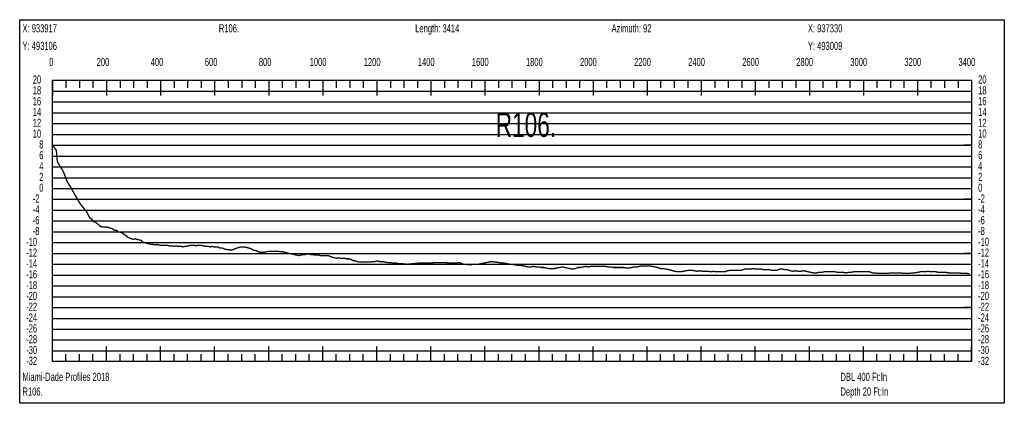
# Model space of a CAD drawing. Header units: inches. Extents: x 471865 to 538526, y 1054316 to 1102451.
# Tile 128 of 131: x 530844 to 534487, y 1095699 to 1097117. Entities that reach past the tile are written whole.
import ezdxf

# ---------------------------------------------------------------- set-up
doc = ezdxf.new("R2010")
doc.units = ezdxf.units.IN
doc.header["$MEASUREMENT"] = 0
for name, color, linetype in [('LABELS', 7, 'Continuous'), ('X_Gr1', 7, 'Continuous'), ('XSECTION', 7, 'Continuous')]:
    doc.layers.add(name, color=color, linetype=linetype)
doc.styles.get("Standard").update_dxf_attribs({"font": 'arial.ttf'})

msp = doc.modelspace()

# ---------------------------------------------------------------- linework, layer by layer
at = {"layer": 'X_Gr1', "color": 6, "linetype": 'Continuous', "lineweight": 18, "true_color": 0xff00ff, "transparency": 33554687, "const_width": 5}
msp.add_lwpolyline([(530966, 1096653.7), (530966, 1096653.7), (530979.9, 1096633.7), (530983.5, 1096592.5), (530993.1, 1096575.6), (531002.6, 1096561.9), (531010.2, 1096544.4), (531020.7, 1096516.9), (531033.2, 1096497.5), (531043.5, 1096478.7), (531056.8, 1096456), (531068.2, 1096436), (531082, 1096419.8), (531091.5, 1096408.3), (531103.1, 1096384.3), (531107.6, 1096382.9), (531113.1, 1096376.9), (531115.1, 1096372.9), (531119.3, 1096368.9), (531125.6, 1096368.9), (531127.8, 1096364.9), (531134.7, 1096360.9), (531137, 1096358.9), (531141.7, 1096352.9), (531148.4, 1096350.9), (531150.7, 1096350.9), (531158, 1096350.9), (531160.5, 1096350.9), (531165.6, 1096350.9), (531173.8, 1096348.9), (531176.7, 1096346.9), (531185.7, 1096344.9), (531188.8, 1096342.9), (531195, 1096338.9), (531204.8, 1096336.9), (531208.1, 1096332.9), (531218, 1096330.9), (531224.7, 1096328.9), (531228.1, 1096324.9), (531238.1, 1096318.9), (531241.5, 1096314.9), (531251.9, 1096308.9), (531258.9, 1096306.9), (531262.4, 1096304.9), (531272.8, 1096306.9), (531276.3, 1096304.9), (531287, 1096302.9), (531294.2, 1096300.9), (531297.7, 1096294.9), (531308.1, 1096292.9), (531311.6, 1096290.9), (531322.1, 1096288.9), (531329.1, 1096286.9), (531332.7, 1096286.9), (531343.6, 1096284.9), (531347.2, 1096284.9), (531357.6, 1096284.9), (531364.3, 1096282.9), (531367.7, 1096282.9), (531377.3, 1096282.9), (531380.4, 1096282.9), (531390.1, 1096282.9), (531396.8, 1096280.9), (531400.2, 1096280.9), (531410.2, 1096280.9), (531413.5, 1096278.9), (531423.5, 1096280.9), (531430.1, 1096278.9), (531433.4, 1096278.9), (531443.1, 1096278.9), (531446.4, 1096276.9), (531456.6, 1096278.9), (531463.2, 1096278.9), (531466.6, 1096280.9), (531476.6, 1096282.9), (531479.9, 1096282.9), (531490.2, 1096282.9), (531496.8, 1096280.9), (531500.1, 1096282.9), (531509.7, 1096282.9), (531516.1, 1096282.9), (531522.4, 1096280.9), (531528.7, 1096280.9), (531532, 1096278.9), (531542, 1096278.9), (531548.8, 1096276.9), (531556, 1096278.9), (531563.4, 1096276.9), (531567.1, 1096276.9), (531577.8, 1096276.9), (531584.6, 1096272.9), (531591.9, 1096272.9), (531598.9, 1096270.9), (531602.4, 1096268.9), (531613.2, 1096266.9), (531620.3, 1096266.9), (531627.6, 1096264.9), (531634.5, 1096266.9), (531637.9, 1096268.9), (531648.3, 1096272.9), (531655.3, 1096274.9), (531662.3, 1096276.9), (531669.4, 1096276.9), (531673, 1096276.9), (531683.9, 1096274.9), (531691.1, 1096272.9), (531698.5, 1096270.9), (531705.5, 1096266.9), (531709.2, 1096264.9), (531720.1, 1096262.9), (531727.4, 1096258.9), (531734.9, 1096256.9), (531742.3, 1096256.9), (531746, 1096256.9), (531756.7, 1096258.9), (531763.6, 1096260.9), (531770.8, 1096260.9), (531778.1, 1096260.9), (531785.5, 1096260.9), (531792.8, 1096260.9), (531800.4, 1096260.9), (531808.7, 1096258.9), (531816.9, 1096258.9), (531825, 1096256.9), (531833.2, 1096254.9), (531841.6, 1096252.9), (531850.6, 1096250.9), (531859.7, 1096248.9), (531868.3, 1096246.9), (531876.5, 1096244.9), (531884.6, 1096246.9), (531892.7, 1096248.9), (531900.6, 1096248.9), (531908, 1096250.9), (531915, 1096250.9), (531921.6, 1096248.9), (531928.6, 1096248.9), (531935.3, 1096246.9), (531941.9, 1096246.9), (531948.9, 1096246.9), (531956, 1096244.9), (531963.6, 1096244.9), (531970.9, 1096244.9), (531978.5, 1096244.9), (531986.3, 1096244.9), (531993.9, 1096240.9), (532001.5, 1096238.9), (532009.2, 1096236.9), (532016.9, 1096234.9), (532024.3, 1096236.9), (532031.3, 1096234.9), (532039, 1096234.9), (532046.8, 1096234.9), (532054.4, 1096232.9), (532062.4, 1096232.9), (532070, 1096230.9), (532077.5, 1096226.9), (532085.1, 1096224.9), (532093, 1096222.9), (532100.6, 1096220.9), (532108.6, 1096220.9), (532117.4, 1096220.9), (532125.8, 1096220.9), (532133.5, 1096220.9), (532141.4, 1096220.9), (532149.6, 1096222.9), (532158.5, 1096222.9), (532167.2, 1096224.9), (532176.4, 1096222.9), (532185.9, 1096222.9), (532195.5, 1096220.9), (532205.9, 1096218.9), (532216.6, 1096218.9), (532227.1, 1096216.9), (532237.3, 1096216.9), (532247.3, 1096214.9), (532257.8, 1096214.9), (532278.6, 1096212.9), (532298.7, 1096214.9), (532318.9, 1096216.9), (532328.9, 1096216.9), (532338.8, 1096216.9), (532348.3, 1096216.9), (532357.9, 1096216.9), (532367.3, 1096216.9), (532376.5, 1096218.9), (532385.8, 1096218.9), (532395.1, 1096218.9), (532404.6, 1096218.9), (532413.5, 1096218.9), (532422, 1096218.9), (532430.9, 1096216.9), (532439.9, 1096216.9), (532449.2, 1096216.9), (532458.4, 1096216.9), (532467.5, 1096218.9), (532476.9, 1096216.9), (532486.1, 1096212.9), (532495.4, 1096212.9), (532504.7, 1096210.9), (532513.8, 1096210.9), (532522.9, 1096212.9), (532532.2, 1096212.9), (532541.5, 1096212.9), (532551.1, 1096214.9), (532560.6, 1096216.9), (532569.8, 1096218.9), (532579, 1096220.9), (532588.8, 1096222.9), (532598.5, 1096220.9), (532608.1, 1096220.9), (532618, 1096218.9), (532627.7, 1096216.9), (532637.7, 1096216.9), (532647.6, 1096214.9), (532657.4, 1096212.9), (532667, 1096212.9), (532676.6, 1096210.9), (532686.5, 1096208.9), (532696.4, 1096208.9), (532706.3, 1096206.9), (532716.1, 1096204.9), (532725.6, 1096202.9), (532735.5, 1096202.9), (532745, 1096204.9), (532754.3, 1096202.9), (532764, 1096202.9), (532773.6, 1096200.9), (532783.2, 1096200.9), (532792.8, 1096198.9), (532802.3, 1096196.9), (532811.9, 1096196.9), (532821.5, 1096196.9), (532831.3, 1096198.9), (532840.9, 1096200.9), (532850.6, 1096202.9), (532860.6, 1096200.9), (532870.3, 1096198.9), (532880.2, 1096196.9), (532889.9, 1096194.9), (532899.5, 1096196.9), (532909, 1096200.9), (532918.5, 1096200.9), (532928.5, 1096202.9), (532938.2, 1096204.9), (532947.5, 1096202.9), (532957, 1096204.9), (532966.4, 1096204.9), (532975.8, 1096204.9), (532984.8, 1096204.9), (532994.1, 1096204.9), (533003.6, 1096204.9), (533012.9, 1096204.9), (533022.3, 1096202.9), (533031.8, 1096202.9), (533041.3, 1096200.9), (533050.7, 1096200.9), (533060.1, 1096200.9), (533069.7, 1096200.9), (533079.3, 1096200.9), (533089.1, 1096198.9), (533098.8, 1096198.9), (533108.1, 1096200.9), (533117.6, 1096202.9), (533127.2, 1096202.9), (533136.8, 1096204.9), (533146.3, 1096206.9), (533155.6, 1096206.9), (533165.5, 1096206.9), (533175.3, 1096206.9), (533185, 1096204.9), (533194.6, 1096202.9), (533204.3, 1096200.9), (533214.8, 1096196.9), (533225.4, 1096196.9), (533235.9, 1096194.9), (533246.4, 1096192.9), (533267.3, 1096186.9), (533278, 1096184.9), (533288.7, 1096184.9), (533299.4, 1096186.9), (533309.6, 1096188.9), (533320, 1096190.9), (533330.3, 1096190.9), (533340.4, 1096188.9), (533350.1, 1096186.9), (533359.8, 1096188.9), (533370.1, 1096186.9), (533380.3, 1096186.9), (533390.6, 1096186.9), (533400.9, 1096184.9), (533411.2, 1096186.9), (533421.5, 1096184.9), (533432.1, 1096184.9), (533442.6, 1096184.9), (533453.2, 1096184.9), (533463.6, 1096188.9), (533474.2, 1096190.9), (533484.7, 1096190.9), (533495.2, 1096190.9), (533505.6, 1096190.9), (533515.6, 1096190.9), (533525.9, 1096194.9), (533536.3, 1096194.9), (533546.5, 1096194.9), (533556.7, 1096196.9), (533566.9, 1096194.9), (533577, 1096194.9), (533587.1, 1096194.9), (533596.9, 1096192.9), (533606.9, 1096192.9), (533616.6, 1096192.9), (533626.4, 1096190.9), (533636.2, 1096190.9), (533646.1, 1096190.9), (533656, 1096194.9), (533665.8, 1096194.9), (533675.7, 1096192.9), (533685.1, 1096192.9), (533694.6, 1096188.9), (533704.2, 1096186.9), (533713.7, 1096188.9), (533723.5, 1096186.9), (533733.4, 1096186.9), (533743.5, 1096188.9), (533753.1, 1096186.9), (533762, 1096184.9), (533771.5, 1096182.9), (533781.2, 1096180.9), (533790.9, 1096180.9), (533800.7, 1096182.9), (533810.4, 1096182.9), (533820.5, 1096184.9), (533830.5, 1096184.9), (533840.5, 1096184.9), (533850.5, 1096184.9), (533860.3, 1096184.9), (533870.6, 1096182.9), (533880.6, 1096182.9), (533890.2, 1096182.9), (533900.1, 1096180.9), (533909.9, 1096182.9), (533919.5, 1096182.9), (533929.3, 1096184.9), (533939.2, 1096184.9), (533949.2, 1096184.9), (533959.1, 1096184.9), (533968.9, 1096184.9), (533978.9, 1096184.9), (533988.8, 1096184.9), (533998.6, 1096180.9), (534008.4, 1096180.9), (534018.1, 1096178.9), (534027.7, 1096178.9), (534037.4, 1096178.9), (534047.1, 1096178.9), (534056.5, 1096178.9), (534066.3, 1096180.9), (534076.2, 1096180.9), (534086.1, 1096180.9), (534095.9, 1096180.9), (534105.5, 1096180.9), (534115.5, 1096178.9), (534125.3, 1096178.9), (534135.1, 1096178.9), (534145, 1096180.9), (534154.9, 1096180.9), (534165, 1096182.9), (534175, 1096184.9), (534184.7, 1096184.9), (534194.6, 1096184.9), (534204.3, 1096186.9), (534214.4, 1096184.9), (534224.5, 1096184.9), (534234.3, 1096184.9), (534244, 1096182.9), (534253.3, 1096182.9), (534262.6, 1096182.9), (534272, 1096182.9), (534281.5, 1096180.9), (534290.8, 1096180.9), (534300.4, 1096180.9), (534310.3, 1096180.9), (534320.2, 1096180.9), (534329.9, 1096178.9), (534339.5, 1096178.9), (534349.1, 1096178.9), (534359.2, 1096176.9)], dxfattribs=at)
at = {"layer": 'XSECTION', "color": 18, "linetype": 'Continuous', "true_color": 0x000000}
for points in [[(530844.3, 1097116.9), (534486.7, 1097116.9), (534486.7, 1095698.9), (530844.3, 1095698.9), (530844.3, 1097116.9)], [(530965.5, 1096892.9), (534365.5, 1096892.9), (534365.5, 1095852.9), (530965.5, 1095852.9), (530965.5, 1096892.9)], [(530965.5, 1096892.9), (530965.5, 1096836.5)], [(530965.5, 1096892.9), (530965.5, 1096836.5)], [(530965.5, 1096892.9), (530965.5, 1096864.9)], [(530965.5, 1096892.9), (530965.5, 1096864.9)], [(531015.5, 1096892.9), (531015.5, 1096864.9)], [(531065.5, 1096892.9), (531065.5, 1096864.9)], [(531115.5, 1096892.9), (531115.5, 1096864.9)], [(531165.5, 1096892.9), (531165.5, 1096836.5)], [(531165.5, 1096892.9), (531165.5, 1096864.9)], [(531215.5, 1096892.9), (531215.5, 1096864.9)], [(531265.5, 1096892.9), (531265.5, 1096864.9)], [(531315.5, 1096892.9), (531315.5, 1096864.9)], [(531365.5, 1096892.9), (531365.5, 1096836.5)], [(531365.5, 1096892.9), (531365.5, 1096864.9)], [(531415.5, 1096892.9), (531415.5, 1096864.9)], [(531465.5, 1096892.9), (531465.5, 1096864.9)], [(531515.5, 1096892.9), (531515.5, 1096864.9)], [(531565.5, 1096892.9), (531565.5, 1096836.5)], [(531565.5, 1096892.9), (531565.5, 1096864.9)], [(531615.5, 1096892.9), (531615.5, 1096864.9)], [(531665.5, 1096892.9), (531665.5, 1096864.9)], [(531715.5, 1096892.9), (531715.5, 1096864.9)], [(531765.5, 1096892.9), (531765.5, 1096836.5)], [(531765.5, 1096892.9), (531765.5, 1096864.9)], [(531815.5, 1096892.9), (531815.5, 1096864.9)], [(531865.5, 1096892.9), (531865.5, 1096864.9)], [(531915.5, 1096892.9), (531915.5, 1096864.9)], [(531965.5, 1096892.9), (531965.5, 1096836.5)], [(531965.5, 1096892.9), (531965.5, 1096864.9)], [(532015.5, 1096892.9), (532015.5, 1096864.9)], [(532065.5, 1096892.9), (532065.5, 1096864.9)], [(532115.5, 1096892.9), (532115.5, 1096864.9)], [(532165.5, 1096892.9), (532165.5, 1096836.5)], [(532165.5, 1096892.9), (532165.5, 1096864.9)], [(532215.5, 1096892.9), (532215.5, 1096864.9)], [(532265.5, 1096892.9), (532265.5, 1096864.9)], [(532315.5, 1096892.9), (532315.5, 1096864.9)], [(532365.5, 1096892.9), (532365.5, 1096836.5)], [(532365.5, 1096892.9), (532365.5, 1096864.9)], [(532415.5, 1096892.9), (532415.5, 1096864.9)], [(532465.5, 1096892.9), (532465.5, 1096864.9)], [(532515.5, 1096892.9), (532515.5, 1096864.9)], [(532565.5, 1096892.9), (532565.5, 1096836.5)], [(532565.5, 1096892.9), (532565.5, 1096864.9)], [(532615.5, 1096892.9), (532615.5, 1096864.9)], [(532665.5, 1096892.9), (532665.5, 1096864.9)], [(532715.5, 1096892.9), (532715.5, 1096864.9)], [(532765.5, 1096892.9), (532765.5, 1096836.5)], [(532765.5, 1096892.9), (532765.5, 1096864.9)], [(532815.5, 1096892.9), (532815.5, 1096864.9)], [(532865.5, 1096892.9), (532865.5, 1096864.9)], [(532915.5, 1096892.9), (532915.5, 1096864.9)], [(532965.5, 1096892.9), (532965.5, 1096836.5)], [(532965.5, 1096892.9), (532965.5, 1096864.9)], [(533015.5, 1096892.9), (533015.5, 1096864.9)], [(533065.5, 1096892.9), (533065.5, 1096864.9)], [(533115.5, 1096892.9), (533115.5, 1096864.9)], [(533165.5, 1096892.9), (533165.5, 1096836.5)], [(533165.5, 1096892.9), (533165.5, 1096864.9)], [(533215.5, 1096892.9), (533215.5, 1096864.9)], [(533265.5, 1096892.9), (533265.5, 1096864.9)], [(533315.5, 1096892.9), (533315.5, 1096864.9)], [(533365.5, 1096892.9), (533365.5, 1096836.5)], [(533365.5, 1096892.9), (533365.5, 1096864.9)], [(533415.5, 1096892.9), (533415.5, 1096864.9)], [(533465.5, 1096892.9), (533465.5, 1096864.9)], [(533515.5, 1096892.9), (533515.5, 1096864.9)], [(533565.5, 1096892.9), (533565.5, 1096836.5)], [(533565.5, 1096892.9), (533565.5, 1096864.9)], [(533615.5, 1096892.9), (533615.5, 1096864.9)], [(533665.5, 1096892.9), (533665.5, 1096864.9)], [(533715.5, 1096892.9), (533715.5, 1096864.9)], [(533765.5, 1096892.9), (533765.5, 1096836.5)], [(533765.5, 1096892.9), (533765.5, 1096864.9)], [(533815.5, 1096892.9), (533815.5, 1096864.9)], [(533865.5, 1096892.9), (533865.5, 1096864.9)], [(533915.5, 1096892.9), (533915.5, 1096864.9)], [(533965.5, 1096892.9), (533965.5, 1096836.5)], [(533965.5, 1096892.9), (533965.5, 1096864.9)], [(534015.5, 1096892.9), (534015.5, 1096864.9)], [(534065.5, 1096892.9), (534065.5, 1096864.9)], [(534115.5, 1096892.9), (534115.5, 1096864.9)], [(534165.5, 1096892.9), (534165.5, 1096836.5)], [(534165.5, 1096892.9), (534165.5, 1096864.9)], [(534215.5, 1096892.9), (534215.5, 1096864.9)], [(534265.5, 1096892.9), (534265.5, 1096864.9)], [(534315.5, 1096892.9), (534315.5, 1096864.9)], [(534365.5, 1096892.9), (534365.5, 1096836.5)], [(534365.5, 1096892.9), (534365.5, 1096864.9)], [(530965.5, 1096652.9), (530993.5, 1096652.9)], [(534365.5, 1096652.9), (534337.5, 1096652.9)], [(530965.5, 1096452.9), (530993.5, 1096452.9)], [(534365.5, 1096452.9), (534337.5, 1096452.9)], [(530965.5, 1096252.9), (530993.5, 1096252.9)], [(534365.5, 1096252.9), (534337.5, 1096252.9)], [(530965.5, 1096052.9), (530993.5, 1096052.9)], [(534365.5, 1096052.9), (534337.5, 1096052.9)], [(530965.5, 1095852.9), (530965.5, 1095909.3)], [(530965.5, 1095852.9), (530965.5, 1095909.3)], [(531165.5, 1095852.9), (531165.5, 1095909.3)], [(531365.5, 1095852.9), (531365.5, 1095909.3)], [(531565.5, 1095852.9), (531565.5, 1095909.3)], [(531765.5, 1095852.9), (531765.5, 1095909.3)], [(531965.5, 1095852.9), (531965.5, 1095909.3)], [(532165.5, 1095852.9), (532165.5, 1095909.3)], [(532365.5, 1095852.9), (532365.5, 1095909.3)], [(532565.5, 1095852.9), (532565.5, 1095909.3)], [(532765.5, 1095852.9), (532765.5, 1095909.3)], [(532965.5, 1095852.9), (532965.5, 1095909.3)], [(533165.5, 1095852.9), (533165.5, 1095909.3)], [(533365.5, 1095852.9), (533365.5, 1095909.3)], [(533565.5, 1095852.9), (533565.5, 1095909.3)], [(533765.5, 1095852.9), (533765.5, 1095909.3)], [(533965.5, 1095852.9), (533965.5, 1095909.3)], [(534165.5, 1095852.9), (534165.5, 1095909.3)], [(534365.5, 1095852.9), (534365.5, 1095909.3)], [(530965.5, 1095852.9), (530965.5, 1095880.9)], [(530965.5, 1095852.9), (530965.5, 1095880.9)], [(531015.5, 1095852.9), (531015.5, 1095880.9)], [(531065.5, 1095852.9), (531065.5, 1095880.9)], [(531115.5, 1095852.9), (531115.5, 1095880.9)], [(531165.5, 1095852.9), (531165.5, 1095880.9)], [(531215.5, 1095852.9), (531215.5, 1095880.9)], [(531265.5, 1095852.9), (531265.5, 1095880.9)], [(531315.5, 1095852.9), (531315.5, 1095880.9)], [(531365.5, 1095852.9), (531365.5, 1095880.9)], [(531415.5, 1095852.9), (531415.5, 1095880.9)], [(531465.5, 1095852.9), (531465.5, 1095880.9)], [(531515.5, 1095852.9), (531515.5, 1095880.9)], [(531565.5, 1095852.9), (531565.5, 1095880.9)], [(531615.5, 1095852.9), (531615.5, 1095880.9)], [(531665.5, 1095852.9), (531665.5, 1095880.9)], [(531715.5, 1095852.9), (531715.5, 1095880.9)], [(531765.5, 1095852.9), (531765.5, 1095880.9)], [(531815.5, 1095852.9), (531815.5, 1095880.9)], [(531865.5, 1095852.9), (531865.5, 1095880.9)], [(531915.5, 1095852.9), (531915.5, 1095880.9)], [(531965.5, 1095852.9), (531965.5, 1095880.9)], [(532015.5, 1095852.9), (532015.5, 1095880.9)], [(532065.5, 1095852.9), (532065.5, 1095880.9)], [(532115.5, 1095852.9), (532115.5, 1095880.9)], [(532165.5, 1095852.9), (532165.5, 1095880.9)], [(532215.5, 1095852.9), (532215.5, 1095880.9)], [(532265.5, 1095852.9), (532265.5, 1095880.9)], [(532315.5, 1095852.9), (532315.5, 1095880.9)], [(532365.5, 1095852.9), (532365.5, 1095880.9)], [(532415.5, 1095852.9), (532415.5, 1095880.9)], [(532465.5, 1095852.9), (532465.5, 1095880.9)], [(532515.5, 1095852.9), (532515.5, 1095880.9)], [(532565.5, 1095852.9), (532565.5, 1095880.9)], [(532615.5, 1095852.9), (532615.5, 1095880.9)], [(532665.5, 1095852.9), (532665.5, 1095880.9)], [(532715.5, 1095852.9), (532715.5, 1095880.9)], [(532765.5, 1095852.9), (532765.5, 1095880.9)], [(532815.5, 1095852.9), (532815.5, 1095880.9)], [(532865.5, 1095852.9), (532865.5, 1095880.9)], [(532915.5, 1095852.9), (532915.5, 1095880.9)], [(532965.5, 1095852.9), (532965.5, 1095880.9)], [(533015.5, 1095852.9), (533015.5, 1095880.9)], [(533065.5, 1095852.9), (533065.5, 1095880.9)], [(533115.5, 1095852.9), (533115.5, 1095880.9)], [(533165.5, 1095852.9), (533165.5, 1095880.9)], [(533215.5, 1095852.9), (533215.5, 1095880.9)], [(533265.5, 1095852.9), (533265.5, 1095880.9)], [(533315.5, 1095852.9), (533315.5, 1095880.9)], [(533365.5, 1095852.9), (533365.5, 1095880.9)], [(533415.5, 1095852.9), (533415.5, 1095880.9)], [(533465.5, 1095852.9), (533465.5, 1095880.9)], [(533515.5, 1095852.9), (533515.5, 1095880.9)], [(533565.5, 1095852.9), (533565.5, 1095880.9)], [(533615.5, 1095852.9), (533615.5, 1095880.9)], [(533665.5, 1095852.9), (533665.5, 1095880.9)], [(533715.5, 1095852.9), (533715.5, 1095880.9)], [(533765.5, 1095852.9), (533765.5, 1095880.9)], [(533815.5, 1095852.9), (533815.5, 1095880.9)], [(533865.5, 1095852.9), (533865.5, 1095880.9)], [(533915.5, 1095852.9), (533915.5, 1095880.9)], [(533965.5, 1095852.9), (533965.5, 1095880.9)], [(534015.5, 1095852.9), (534015.5, 1095880.9)], [(534065.5, 1095852.9), (534065.5, 1095880.9)], [(534115.5, 1095852.9), (534115.5, 1095880.9)], [(534165.5, 1095852.9), (534165.5, 1095880.9)], [(534215.5, 1095852.9), (534215.5, 1095880.9)], [(534265.5, 1095852.9), (534265.5, 1095880.9)], [(534315.5, 1095852.9), (534315.5, 1095880.9)], [(534365.5, 1095852.9), (534365.5, 1095880.9)]]:
    msp.add_lwpolyline(points, dxfattribs=at)
at = {"layer": 'XSECTION', "color": 18, "true_color": 0x000000}
for points in [[(530965.5, 1096852.9), (534365.5, 1096852.9)], [(530965.5, 1096812.9), (534365.5, 1096812.9)], [(530965.5, 1096772.9), (534365.5, 1096772.9)], [(530965.5, 1096732.9), (534365.5, 1096732.9)], [(530965.5, 1096692.9), (534365.5, 1096692.9)], [(530965.5, 1096652.9), (534365.5, 1096652.9)], [(530965.5, 1096612.9), (534365.5, 1096612.9)], [(530965.5, 1096572.9), (534365.5, 1096572.9)], [(530965.5, 1096532.9), (534365.5, 1096532.9)], [(530965.5, 1096492.9), (534365.5, 1096492.9)], [(530965.5, 1096452.9), (534365.5, 1096452.9)], [(530965.5, 1096412.9), (534365.5, 1096412.9)], [(530965.5, 1096372.9), (534365.5, 1096372.9)], [(530965.5, 1096332.9), (534365.5, 1096332.9)], [(530965.5, 1096292.9), (534365.5, 1096292.9)], [(530965.5, 1096252.9), (534365.5, 1096252.9)], [(530965.5, 1096212.9), (534365.5, 1096212.9)], [(530965.5, 1096172.9), (534365.5, 1096172.9)], [(530965.5, 1096132.9), (534365.5, 1096132.9)], [(530965.5, 1096092.9), (534365.5, 1096092.9)], [(530965.5, 1096052.9), (534365.5, 1096052.9)], [(530965.5, 1096012.9), (534365.5, 1096012.9)], [(530965.5, 1095972.9), (534365.5, 1095972.9)], [(530965.5, 1095932.9), (534365.5, 1095932.9)], [(530965.5, 1095892.9), (534365.5, 1095892.9)]]:
    msp.add_lwpolyline(points, dxfattribs=at)

# ---------------------------------------------------------------- texts
at = {"layer": 'LABELS', "color": 18, "true_color": 0x000000, "width": 0.666667}
for s, height, p in [('X: 933917', 30, (530854.7, 1097070.1)), ('R106.', 30, (531581.1, 1097070.1)), ('Length: 3414', 30, (532307.5, 1097070.1)), ('Azimuth: 92', 30, (533033.9, 1097070.1)), ('X: 937330', 30, (533760.3, 1097070.1)), ('Y: 493106', 30, (530854.7, 1097005.3)), ('Y: 493009', 30, (533760.3, 1097005.3)), ('0', 30, (530953.5, 1096945.7)), ('0', 30, (530953.5, 1096945.7)), ('200', 30, (531129.1, 1096945.7)), ('400', 30, (531329.1, 1096945.7)), ('600', 30, (531529.1, 1096945.7)), ('800', 30, (531729.1, 1096945.7)), ('1000', 30, (531917.1, 1096945.7)), ('1200', 30, (532117.1, 1096945.7)), ('1400', 30, (532317.1, 1096945.7)), ('1600', 30, (532517.1, 1096945.7)), ('1800', 30, (532717.1, 1096945.7)), ('2000', 30, (532917.1, 1096945.7)), ('2200', 30, (533117.1, 1096945.7)), ('2400', 30, (533317.1, 1096945.7)), ('2600', 30, (533517.1, 1096945.7)), ('2800', 30, (533717.1, 1096945.7)), ('3000', 30, (533917.1, 1096945.7)), ('3200', 30, (534117.1, 1096945.7)), ('3400', 30, (534317.1, 1096945.7)), ('20', 30, (530892.7, 1096880.9)), ('20', 30, (534389.9, 1096880.9)), ('18', 30, (530892.7, 1096840.9)), ('18', 30, (534389.9, 1096840.9)), ('16', 30, (530892.7, 1096800.9)), ('16', 30, (534389.9, 1096800.9)), ('14', 30, (530892.7, 1096760.9)), ('R106.', 90, (532605.1, 1096683.7)), ('14', 30, (534389.9, 1096760.9)), ('12', 30, (530892.7, 1096720.9)), ('12', 30, (534389.9, 1096720.9)), ('10', 30, (530892.7, 1096680.9)), ('10', 30, (534389.9, 1096680.9)), ('8', 30, (530916.7, 1096640.9)), ('8', 30, (534389.9, 1096640.9)), ('6', 30, (530916.7, 1096600.9)), ('6', 30, (534389.9, 1096600.9)), ('4', 30, (530916.7, 1096560.9)), ('4', 30, (534389.9, 1096560.9)), ('2', 30, (530916.7, 1096520.9)), ('2', 30, (534389.9, 1096520.9)), ('0', 30, (530916.7, 1096480.9)), ('0', 30, (534389.9, 1096480.9)), ('-2', 30, (530892.7, 1096440.9)), ('-2', 30, (534389.9, 1096440.9)), ('-4', 30, (530892.7, 1096400.9)), ('-4', 30, (534389.9, 1096400.9)), ('-6', 30, (530892.7, 1096360.9)), ('-6', 30, (534389.9, 1096360.9)), ('-8', 30, (530892.7, 1096320.9)), ('-8', 30, (534389.9, 1096320.9)), ('-10', 30, (530868.3, 1096280.9)), ('-10', 30, (534389.9, 1096280.9)), ('-12', 30, (530868.3, 1096240.9)), ('-12', 30, (534389.9, 1096240.9)), ('-14', 30, (530868.3, 1096200.9)), ('-14', 30, (534389.9, 1096200.9)), ('-16', 30, (530868.3, 1096160.9)), ('-16', 30, (534389.9, 1096160.9)), ('-18', 30, (530868.3, 1096120.9)), ('-18', 30, (534389.9, 1096120.9)), ('-20', 30, (530868.3, 1096080.9)), ('-20', 30, (534389.9, 1096080.9)), ('-22', 30, (530868.3, 1096040.9)), ('-22', 30, (534389.9, 1096040.9)), ('-24', 30, (530868.3, 1096000.9)), ('-24', 30, (534389.9, 1096000.9)), ('-26', 30, (530868.3, 1095960.9)), ('-26', 30, (534389.9, 1095960.9)), ('-28', 30, (530868.3, 1095920.9)), ('-28', 30, (534389.9, 1095920.9)), ('-30', 30, (530868.3, 1095880.9)), ('-30', 30, (534389.9, 1095880.9)), ('-32', 30, (530868.3, 1095840.9)), ('-32', 30, (534389.9, 1095840.9)), ('Miami-Dade Profiles 2018', 30, (530854.7, 1095781.7)), ('DBL 400 Ft:In', 30, (533880.7, 1095781.7)), ('R106.', 30, (530854.7, 1095727.3)), ('Depth 20 Ft:In', 30, (533880.7, 1095727.3))]:
    msp.add_text(s, height=height, dxfattribs=at).set_placement(p)

doc.saveas('drawing.dxf')
